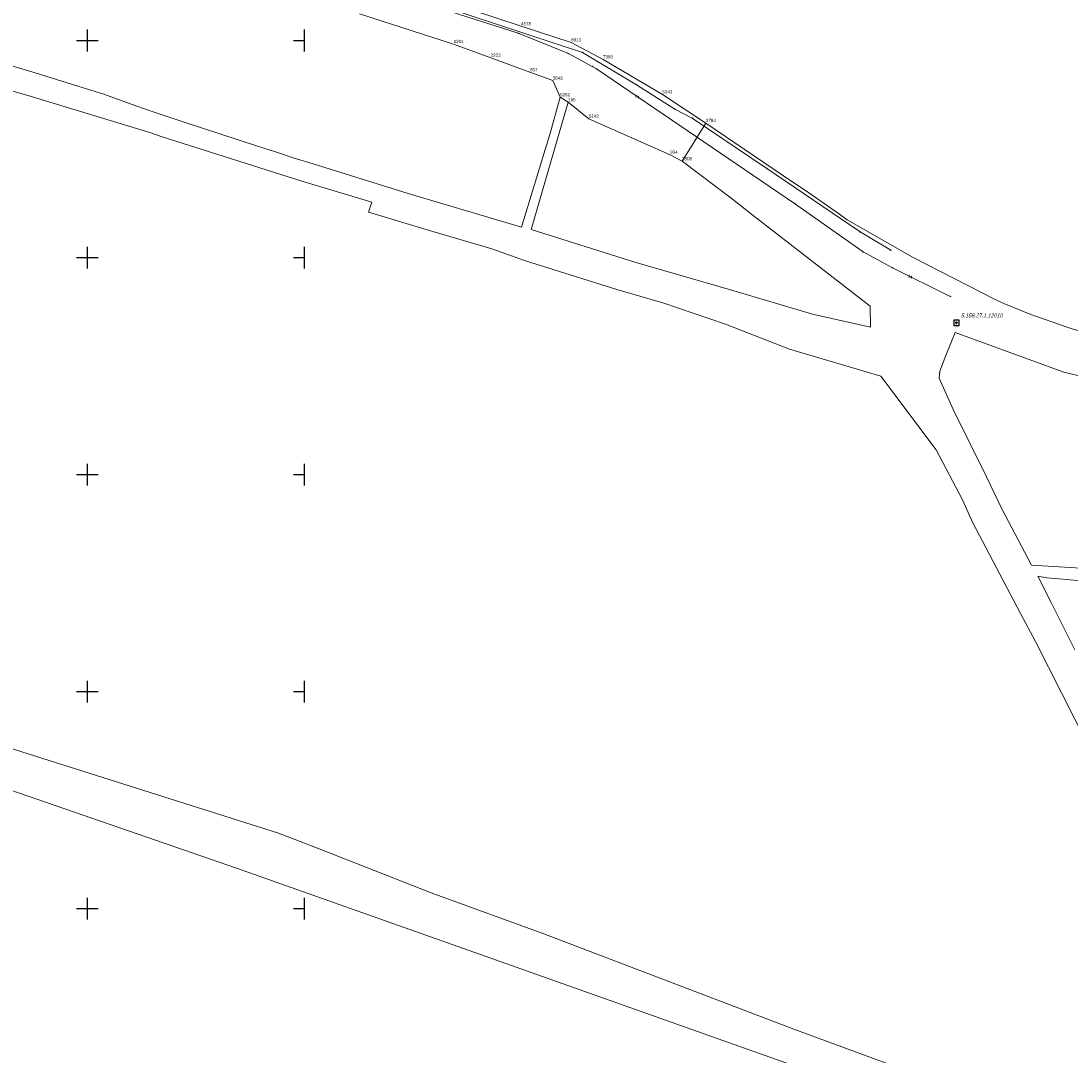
# Model space of a CAD drawing. Header units: metres. Extents: x 5551907 to 5556416, y 5709283 to 5712755.
# Tile 93 of 100: x 5554735 to 5554977, y 5710266 to 5710504. Entities that reach past the tile are written whole.
import ezdxf
from ezdxf.enums import TextEntityAlignment as Align

# ---------------------------------------------------------------- set-up
doc = ezdxf.new("R2010")
doc.units = ezdxf.units.M
doc.linetypes.add('219-500', pattern=[0])
doc.layers.get('0').update_dxf_attribs({"color": 2, "lineweight": 5})
doc.styles.get("Standard").update_dxf_attribs({"font": 'Working1250', "width": 0.75})

# ---------------------------------------------------------------- blocks, each defined once
blk = doc.blocks.new('203')
at = {"linetype": 'Continuous', "lineweight": 0}
h = blk.add_hatch(color=0, dxfattribs=at)
edge = h.paths.add_edge_path()
edge.add_arc((0, 0), 0.045, 0, 360)
blk = doc.blocks.new('PIKIETAW1891')
at = {"color": 0}
blk.add_circle((0, 0), 0.045, dxfattribs=at)
blk = doc.blocks.new('OSSP')
at = {"color": 0}
for p, q in [((-0.626, 0.625), (-0.626, -0.625)), ((-0.626, 0.625), (-0.626, -0.625)), ((0.624, 0.625), (-0.626, 0.625)), ((0.624, 0.625), (-0.626, 0.625)), ((0.3, 0), (-0.3, 0)), ((0.3, 0), (-0.3, 0)), ((0, -0.3), (0, 0.3)), ((0, -0.3), (0, 0.3)), ((0.624, -0.625), (0.624, 0.625)), ((0.624, -0.625), (0.624, 0.625)), ((-0.626, -0.625), (0.624, -0.625)), ((-0.626, -0.625), (0.624, -0.625))]:
    blk.add_line(p, q, dxfattribs=at)
blk = doc.blocks.new('RAMKA500K')
at = {"color": 0}
for p, q in [((347.5, 250), (352.5, 250)), ((350, 247.5), (350, 250)), ((397.5, 250), (400, 250)), ((400, 247.5), (400, 250)), ((350, 197.5), (350, 202.5)), ((400, 197.5), (400, 202.5)), ((347.5, 200), (352.5, 200)), ((397.5, 200), (400, 200)), ((350, 147.5), (350, 152.5)), ((400, 147.5), (400, 152.5)), ((347.5, 150), (352.5, 150)), ((397.5, 150), (400, 150)), ((350, 97.5), (350, 102.5)), ((400, 97.5), (400, 102.5)), ((347.5, 100), (352.5, 100)), ((397.5, 100), (400, 100)), ((350, 47.5), (350, 52.5)), ((400, 47.5), (400, 52.5)), ((347.5, 50), (352.5, 50)), ((397.5, 50), (400, 50)), ((350, 0), (350, 2.5)), ((400, 0), (400, 2.5)), ((347.5, 0), (352.5, 0)), ((397.5, 0), (400, 0))]:
    blk.add_line(p, q, dxfattribs=at)

msp = doc.modelspace()

# ---------------------------------------------------------------- linework, layer by layer
at = {"layer": '218-kontur użytku gruntowego', "color": 3, "linetype": 'CONTINUOUS', "lineweight": 18, "flags": 128}
for points in [[(5554849.88, 5710503.28), (5554831.91, 5710509.2)], [(5554812.64, 5710506.12), (5554834.36, 5710499.18)], [(5554861.41, 5710499.55), (5554849.88, 5710503.28)], [(5554868.76, 5710495.65), (5554861.41, 5710499.55)], [(5554834.36, 5710499.18), (5554842.89, 5710496.04)], [(5554710.95, 5710494.61), (5554736.85, 5710487.18)], [(5554737.95, 5710492.55), (5554730.5, 5710494.75)], [(5554842.89, 5710496.04), (5554851.94, 5710492.69)], [(5554882.43, 5710487.57), (5554868.76, 5710495.65)], [(5554747.78, 5710489.5), (5554737.95, 5710492.55)], [(5554851.94, 5710492.69), (5554857.18, 5710490.75)], [(5554857.18, 5710490.75), (5554858.86, 5710486.95)], [(5554736.85, 5710487.18), (5554761.3, 5710479.74)], [(5554753.8, 5710487.64), (5554747.78, 5710489.5)], [(5554761.15, 5710484.94), (5554753.8, 5710487.64)], [(5554892.45, 5710480.98), (5554882.43, 5710487.57)], [(5554765.61, 5710483.44), (5554761.15, 5710484.94)], [(5554852.2, 5710456.49), (5554860.74, 5710485.76)], [(5554858.86, 5710486.95), (5554856.52, 5710478.38)], [(5554860.74, 5710485.76), (5554865.51, 5710481.99)], [(5554772.27, 5710481.18), (5554765.61, 5710483.44)], [(5554788.91, 5710475.74), (5554772.27, 5710481.18)], [(5554865.51, 5710481.99), (5554884.25, 5710473.68)], [(5554912.5, 5710467.37), (5554892.45, 5710480.98)], [(5554761.3, 5710479.74), (5554764.18, 5710478.86)], [(5554764.18, 5710478.86), (5554767, 5710477.89)], [(5554767, 5710477.89), (5554799.36, 5710467.62)], [(5554856.52, 5710478.38), (5554855.46, 5710474.9)], [(5554793.33, 5710474.32), (5554788.91, 5710475.74)], [(5554797.63, 5710472.91), (5554793.33, 5710474.32)], [(5554802.76, 5710471.36), (5554797.63, 5710472.91)], [(5554855.46, 5710474.9), (5554850.01, 5710457)], [(5554884.25, 5710473.68), (5554886.96, 5710472.18)], [(5554804.67, 5710470.78), (5554802.76, 5710471.36)], [(5554823.89, 5710464.79), (5554804.67, 5710470.78)], [(5554886.96, 5710472.18), (5554898.55, 5710463.47)], [(5554799.36, 5710467.62), (5554815.51, 5710462.76)], [(5554915.16, 5710465.61), (5554912.5, 5710467.37)], [(5554923.25, 5710459.97), (5554915.16, 5710465.61)], [(5554839.37, 5710460.17), (5554823.89, 5710464.79)], [(5554898.55, 5710463.47), (5554903.38, 5710459.69)], [(5554815.51, 5710462.76), (5554814.74, 5710460.46)], [(5554814.74, 5710460.46), (5554829.58, 5710455.99)], [(5554850.01, 5710457), (5554839.37, 5710460.17)], [(5554903.38, 5710459.69), (5554930.31, 5710438.82)], [(5554925.03, 5710458.7), (5554923.25, 5710459.97)], [(5554940.22, 5710450.04), (5554925.03, 5710458.7)], [(5554829.58, 5710455.99), (5554843.12, 5710451.97)], [(5554876.08, 5710448.97), (5554852.2, 5710456.49)], [(5554843.12, 5710451.97), (5554850.69, 5710449.3)], [(5554850.69, 5710449.3), (5554871.98, 5710442.64)], [(5554898.15, 5710442.55), (5554876.08, 5710448.97)], [(5554959.09, 5710440.37), (5554940.22, 5710450.04)], [(5554871.98, 5710442.64), (5554882.52, 5710439.53)], [(5554908.5, 5710439.51), (5554898.15, 5710442.55)], [(5554882.52, 5710439.53), (5554896.98, 5710434.64)], [(5554916.98, 5710436.97), (5554908.5, 5710439.51)], [(5554930.31, 5710438.82), (5554930.34, 5710433.96)], [(5554961.12, 5710439.43), (5554959.09, 5710440.37)], [(5554967.33, 5710436.91), (5554961.12, 5710439.43)], [(5554930.34, 5710433.96), (5554916.98, 5710436.97)], [(5554975.67, 5710433.93), (5554967.33, 5710436.91)], [(5554896.98, 5710434.64), (5554911.69, 5710428.86)], [(5554947.74, 5710427.44), (5554949.89, 5710432.73)], [(5554949.89, 5710432.73), (5554974.9, 5710423.6)], [(5554982.05, 5710431.86), (5554975.67, 5710433.93)], [(5554911.69, 5710428.86), (5554932.79, 5710422.68)], [(5554946.31, 5710423.8), (5554947.74, 5710427.44)], [(5554932.79, 5710422.68), (5554945.51, 5710405.69)], [(5554946.16, 5710422.19), (5554946.31, 5710423.8)], [(5554949.51, 5710414.83), (5554946.16, 5710422.19)], [(5554974.9, 5710423.6), (5554985.2, 5710421.16)], [(5554957.08, 5710399.5), (5554949.51, 5710414.83)], [(5554945.51, 5710405.69), (5554951.54, 5710394.15)], [(5554960.59, 5710392.14), (5554957.08, 5710399.5)], [(5554951.54, 5710394.15), (5554953.89, 5710389)], [(5554967.44, 5710379.11), (5554960.59, 5710392.14)], [(5554953.89, 5710389), (5554964.95, 5710368)], [(5554981.46, 5710378.26), (5554967.44, 5710379.11)], [(5554972.01, 5710370.53), (5554968.91, 5710376.58)], [(5554968.91, 5710376.58), (5554971.01, 5710376.17)], [(5554971.01, 5710376.17), (5554971.9, 5710376.13)], [(5554971.9, 5710376.13), (5554975.56, 5710375.8)], [(5554975.56, 5710375.8), (5554993.5, 5710374.03)], [(5554972.32, 5710369.91), (5554972.01, 5710370.53)], [(5554977.44, 5710359.64), (5554972.32, 5710369.91)], [(5554964.95, 5710368), (5554968.36, 5710361.52)], [(5554968.36, 5710361.52), (5554983.4, 5710331.81)], [(5554794.03, 5710317.4), (5554716.13, 5710342)], [(5554713.13, 5710333.88), (5554784.56, 5710309.24)], [(5554799.03, 5710315.44), (5554794.03, 5710317.4)], [(5554803.35, 5710313.75), (5554799.03, 5710315.44)], [(5554829.17, 5710303.61), (5554803.35, 5710313.75)], [(5554784.56, 5710309.24), (5554841.58, 5710289.02)], [(5554855.12, 5710294.17), (5554829.17, 5710303.61)], [(5554912.75, 5710272.22), (5554855.12, 5710294.17)], [(5554841.58, 5710289.02), (5554964.56, 5710245.4)], [(5554947.95, 5710259.22), (5554912.75, 5710272.22)]]:
    msp.add_lwpolyline(points, dxfattribs=at)
at = {"layer": '219-działka ewidencyjna', "color": 7, "linetype": '219-500', "lineweight": 18, "flags": 128}
for points in [[(5554831.91, 5710509.2), (5554849.88, 5710503.28)], [(5554834.36, 5710499.18), (5554812.64, 5710506.12)], [(5554849.88, 5710503.28), (5554861.41, 5710499.55)], [(5554861.41, 5710499.55), (5554868.76, 5710495.65)], [(5554834.36, 5710499.18), (5554842.89, 5710496.04)], [(5554842.89, 5710496.04), (5554851.94, 5710492.69)], [(5554868.76, 5710495.65), (5554882.43, 5710487.57)], [(5554851.94, 5710492.69), (5554857.18, 5710490.75)], [(5554857.18, 5710490.75), (5554858.86, 5710486.95)], [(5554882.43, 5710487.57), (5554892.45, 5710480.98)], [(5554858.86, 5710486.95), (5554860.74, 5710485.76)], [(5554860.74, 5710485.76), (5554865.51, 5710481.99)], [(5554865.51, 5710481.99), (5554884.25, 5710473.68)], [(5554892.45, 5710480.98), (5554886.96, 5710472.18)], [(5554884.25, 5710473.68), (5554886.96, 5710472.18)]]:
    msp.add_lwpolyline(points, dxfattribs=at)
at = {"layer": 'przewód elektroenergetyczny podziemny', "color": 1, "linetype": 'CONTINUOUS', "lineweight": 18, "flags": 128}
msp.add_lwpolyline([(5554935.03, 5710451.66), (5554927.97, 5710455.89), (5554906.5, 5710470.52), (5554889.31, 5710482.14), (5554885.34, 5710484.18), (5554876.45, 5710489.8), (5554864.01, 5710497.25), (5554819.76, 5710511.92), (5554805.37, 5710516.92), (5554799.69, 5710519.19), (5554798.85, 5710521.86), (5554790.22, 5710524.3), (5554789.2, 5710524.59), (5554787.19, 5710523.25), (5554746.97, 5710536.32), (5554714.02, 5710547.69)], dxfattribs=at)
at = {"layer": 'przewód telekomunikacyjny podziemny', "color": 30, "linetype": 'CONTINUOUS', "lineweight": 18, "flags": 128}
msp.add_lwpolyline([(5554652.72, 5710569.27), (5554657.15, 5710567.14), (5554670.2, 5710561.88), (5554695.79, 5710552.1), (5554743.64, 5710536.05), (5554811.13, 5710513.89), (5554849.23, 5710501.66), (5554860.78, 5710496.98), (5554866.29, 5710494.04), (5554867.28, 5710493.48), (5554912.9, 5710462.47), (5554928.66, 5710451.28), (5554935.43, 5710447.65), (5554948.73, 5710441.03)], dxfattribs=at)

# ---------------------------------------------------------------- block references
at = {"layer": '203-punkt graniczny', "color": 7, "linetype": 'CONTINUOUS', "lineweight": 18}
for p in [(5554849.88, 5710503.28), (5554861.41, 5710499.55), (5554834.36, 5710499.18), (5554842.89, 5710496.04), (5554868.76, 5710495.65), (5554851.94, 5710492.69), (5554857.18, 5710490.75), (5554882.43, 5710487.57), (5554858.86, 5710486.95), (5554860.74, 5710485.76), (5554865.51, 5710481.99), (5554892.45, 5710480.98), (5554884.25, 5710473.68), (5554886.96, 5710472.18)]:
    msp.add_blockref('203', p, dxfattribs=at)
at = {"layer": 'Punkt roboczy BDOT GESUT K1', "color": 6, "linetype": 'CONTINUOUS', "lineweight": 18}
for p in [(5554849.23, 5710501.66), (5554860.78, 5710496.98), (5554864.01, 5710497.25), (5554866.29, 5710494.04), (5554867.28, 5710493.48), (5554876.45, 5710489.8), (5554885.34, 5710484.18), (5554889.31, 5710482.14), (5554906.5, 5710470.52), (5554912.9, 5710462.47), (5554927.97, 5710455.89), (5554928.66, 5710451.28), (5554935.03, 5710451.66), (5554935.43, 5710447.65), (5554948.73, 5710441.03)]:
    msp.add_blockref('PIKIETAW1891', p, dxfattribs=at)
at = {"layer": 'Szczegółowa osnowa geodezyjna pozioma', "color": 7, "linetype": 'CONTINUOUS', "lineweight": 18}
msp.add_blockref('OSSP', (5554950.18, 5710434.947), dxfattribs=at)
at = {"layer": 'Wstawianie ramki sekcyjnej z opisem', "color": 7, "linetype": 'CONTINUOUS', "lineweight": 13}
for p in [(5554400, 5710500), (5554400, 5710500), (5554400, 5710500), (5554400, 5710500), (5554400, 5710250), (5554400, 5710250), (5554400, 5710250), (5554400, 5710250)]:
    msp.add_blockref('RAMKA500K', p, dxfattribs=at)

# ---------------------------------------------------------------- texts
at = {"layer": '203-punkt graniczny-Atr103', "color": 7, "width": 0.9}
for s, p in [('4578', (5554849.88, 5710503.28)), ('4578', (5554849.88, 5710503.28)), ('1201', (5554834.36, 5710499.18)), ('1201', (5554834.36, 5710499.18)), ('6913', (5554861.41, 5710499.55)), ('6913', (5554861.41, 5710499.55)), ('2223', (5554842.89, 5710496.04)), ('2223', (5554842.89, 5710496.04)), ('7393', (5554868.76, 5710495.65)), ('7393', (5554868.76, 5710495.65)), ('857', (5554851.94, 5710492.69)), ('857', (5554851.94, 5710492.69)), ('3543', (5554857.18, 5710490.75)), ('3543', (5554857.18, 5710490.75)), ('5262', (5554858.86, 5710486.95)), ('5262', (5554858.86, 5710486.95)), ('5343', (5554882.43, 5710487.57)), ('5343', (5554882.43, 5710487.57)), ('165', (5554860.74, 5710485.76)), ('165', (5554860.74, 5710485.76)), ('5142', (5554865.51, 5710481.99)), ('5142', (5554865.51, 5710481.99)), ('3784', (5554892.45, 5710480.98)), ('3784', (5554892.45, 5710480.98)), ('934', (5554884.25, 5710473.68)), ('934', (5554884.25, 5710473.68)), ('2808', (5554886.96, 5710472.18)), ('2808', (5554886.96, 5710472.18))]:
    msp.add_text(s, height=0.75, dxfattribs=at).set_placement(p, align=Align.BOTTOM_LEFT)
at = {"layer": 'przewód telekomunikacyjny podziemny-Atr1', "color": 30, "width": 0.9}
for rotation, p in [(324.483, (5554876.3, 5710487.35)), (332.227, (5554939.18, 5710445.79))]:
    msp.add_text('tA', height=0.75, rotation=rotation, dxfattribs=at).set_placement(p, align=Align.MIDDLE_LEFT)
at = {"layer": 'Szczegółowa osnowa geodezyjna pozioma-Atr103', "color": 7, "oblique": 15, "width": 0.9}
msp.add_text('5.158.27.1.12010', height=0.9, dxfattribs=at).set_placement((5554951.18, 5710435.947), align=Align.BOTTOM_LEFT)

doc.saveas('drawing.dxf')
